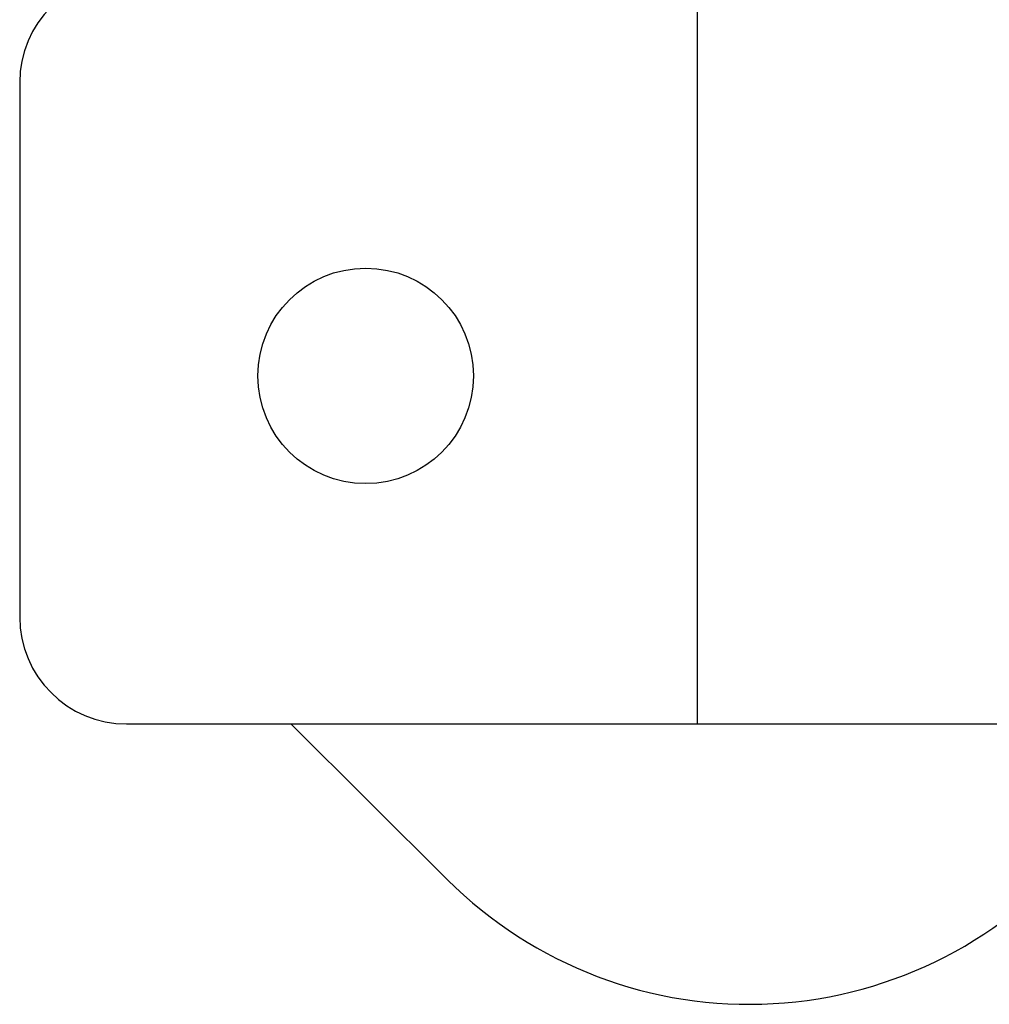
# Model space of a CAD drawing. Extents: x 990 to 4202, y -422 to 622.
# Tile 203 of 256: x 1460.75 to 1461.89, y 496.61 to 497.76. Entities that reach past the tile are written whole.
import ezdxf

# ---------------------------------------------------------------- set-up
doc = ezdxf.new("R2010")
doc.units = 0
doc.header["$MEASUREMENT"] = 0
doc.layers.add('FILL-CAP', color=1, linetype='CONTINUOUS')

msp = doc.modelspace()

# ---------------------------------------------------------------- linework, layer by layer
at = {"layer": 'FILL-CAP', "linetype": 'Continuous'}
for p, q in [((1461.54495, 496.93706), (1461.54495, 497.81206)), ((1460.75245, 497.68706), (1460.75245, 497.06206)), ((1460.87745, 496.93706), (1464.25245, 496.93706)), ((1461.06962, 496.93706), (1461.25248, 496.75494))]:
    msp.add_line(p, q, dxfattribs=at)
at = {"layer": 'FILL-CAP', "color": 7, "linetype": 'Continuous'}
msp.add_circle((1461.15695, 497.34406), 0.126, dxfattribs=at)
at = {"layer": 'FILL-CAP', "linetype": 'Continuous'}
for centre, radius, start, end in [((1460.87745, 497.68706), 0.125, 90, 180), ((1460.87745, 497.06206), 0.125, 180, 270), ((1461.60531, 497.10921), 0.5, 225.11584, 321.33985)]:
    msp.add_arc(centre, radius, start, end, dxfattribs=at)

doc.saveas('drawing.dxf')
